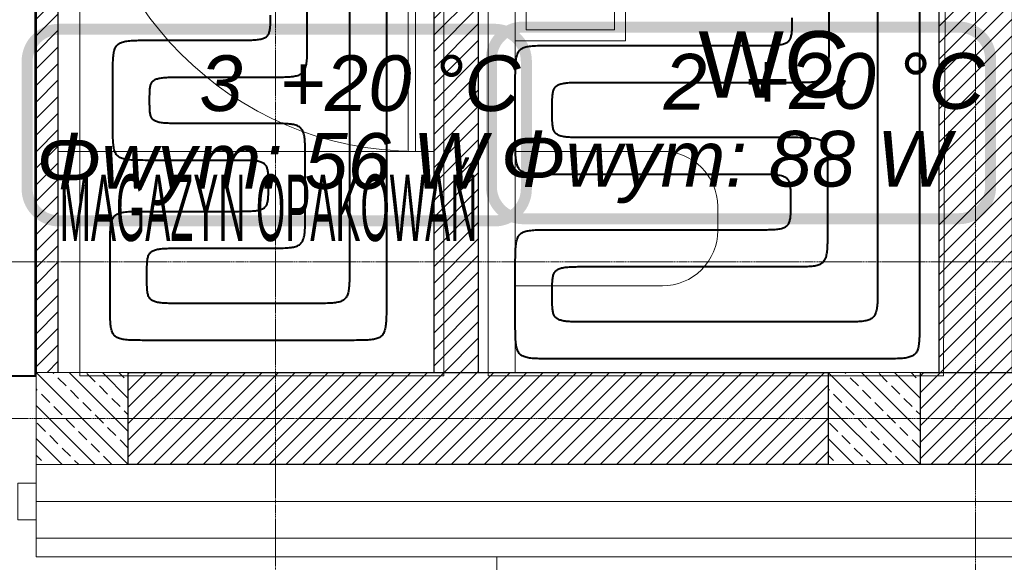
# Model space of a CAD drawing. Header units: millimetres. Extents: x 49908 to 79848, y -11883 to -3092.
# Tile 124 of 222: x 69421 to 69688, y -6638 to -6491. Entities that reach past the tile are written whole.
import ezdxf
from ezdxf.enums import TextEntityAlignment as Align
from ezdxf.lldxf.tags import DXFTag

# ---------------------------------------------------------------- set-up
doc = ezdxf.new("R2010")
doc.units = ezdxf.units.MM
doc.linetypes.add('AUSGEZOGEN', pattern=[0])
doc.linetypes.add('DASHDOT', pattern=[1, 0.5, -0.25, 0, -0.25])
doc.layers.get('0').update_dxf_attribs({"color": 9, "lineweight": 9})
for name, color, linetype, lineweight in [('A stolarka', 9, 'Continuous', 9), ('A wyp ruchome', 9, 'Continuous', 9), ('A_CIENKA', 9, 'Continuous', 9), ('A_HATCH', 9, 'Continuous', 9), ('A_IZOLACJA', 9, 'ZIGZAG', 9), ('A_MUROWANE', 9, 'Continuous', 25), ('A_OSIE', 9, 'DASHDOT', 9), ('\x9dciany', 9, 'Continuous', 9)]:
    doc.layers.add(name, color=color, linetype=linetype, lineweight=lineweight)
for name, color, linetype, true_color in [('IS_Ogrzewanie_płaszczyznowe', 7, 'SOLID', 0xac00e6), ('IS_Przyłącza_o.p._Powrót', 7, 'DASH', 0x438955), ('IS_Przyłącza_o.p._Zasilanie', 7, 'SOLID', 0xff9124)]:
    doc.layers.add(name, color=color, linetype=linetype, true_color=true_color)
doc.layers.add('IS_Text_Konstrukcji', color=7, linetype='Continuous')
doc.styles.add('Arial CE', font='arial.ttf')
tags = doc.linetypes.add('DASH', pattern=[15, 10, -5]).pattern_tags.tags
tags[6:7] = [DXFTag(74, 4), DXFTag(75, 0), DXFTag(340, '0'), DXFTag(46, 0.0), DXFTag(50, 0.0), DXFTag(44, 0.0), DXFTag(45, 0.0)]
tags[4:5] = [DXFTag(74, 4), DXFTag(75, 0), DXFTag(340, '0'), DXFTag(46, 0.0), DXFTag(50, 0.0), DXFTag(44, 0.0), DXFTag(45, 0.0)]
tags = doc.linetypes.add('SOLID', pattern=[10, 10, 0]).pattern_tags.tags
tags[6:7] = [DXFTag(74, 4), DXFTag(75, 0), DXFTag(340, '0'), DXFTag(46, 0.0), DXFTag(50, 0.0), DXFTag(44, 0.0), DXFTag(45, 0.0)]
tags[4:5] = [DXFTag(74, 4), DXFTag(75, 0), DXFTag(340, '0'), DXFTag(46, 0.0), DXFTag(50, 0.0), DXFTag(44, 0.0), DXFTag(45, 0.0)]
doc.linetypes.add('ZIGZAG', pattern='A,0.00254,-5.08,[131,ltypeshp.shx,S=5.08,R=0,X=-5.08,Y=0],-10.16,[131,ltypeshp.shx,S=5.08,R=180,X=5.08,Y=0],-5.08', length=20.32254)
pattern_1 = [(45, (16000, 0), (-2.24506403, 2.24506403), [])]
pattern_2 = [(45, (16000, -1e-11), (-2.24506403, 2.24506403), [])]

msp = doc.modelspace()

# ---------------------------------------------------------------- hatches: boundary and pattern name
at = {"lineweight": 5, "ltscale": 0.25}
h = msp.add_hatch(dxfattribs=at)
h.set_pattern_fill('ANSI33', color=256, angle=90, style=0)
h.set_pattern_definition([(135, (69450.4694, -6611.6265), (-4.4901, -4.4901), []), (135, (69450.4694, -6607.1363), (-4.4901, -4.4901), [3.175, -1.5875])])
h.paths.add_polyline_path([(69425.47, -6611.63), (69450.47, -6611.63), (69450.47, -6586.63), (69425.47, -6586.63)])
h = msp.add_hatch(dxfattribs=at)
h.set_pattern_fill('ANSI33', color=256, angle=90, style=0)
h.set_pattern_definition([(135, (69665.4694, -6611.6265), (-4.4901, -4.4901), []), (135, (69665.4694, -6607.1363), (-4.4901, -4.4901), [3.175, -1.5875])])
h.paths.add_polyline_path([(69640.47, -6611.63), (69665.47, -6611.63), (69665.47, -6586.63), (69640.47, -6586.63)])
at = {"layer": 'A_HATCH', "transparency": 33554687}
h = msp.add_hatch(dxfattribs=at)
h.set_pattern_fill('ANSI31', color=256, angle=360)
h.set_pattern_definition(pattern_1)
h.paths.add_polyline_path([(69465.47, -5846.63), (69450.47, -5846.63), (69450.47, -6126.63), (69300.47, -6126.63), (69300.47, -6138.63), (69490.47, -6138.63), (69490.47, -6126.63), (69465.47, -6126.63)])
h.paths.add_polyline_path([(69490.47, -6314.63), (69300.47, -6314.63), (69300.47, -6326.63), (69490.47, -6326.63)])
h.paths.add_polyline_path([(69490.47, -6138.63), (69480.47, -6138.63), (69480.47, -6226.63), (69490.47, -6226.63)])
h.paths.add_polyline_path([(69670.47, -6126.63), (69580.47, -6126.63), (69580.47, -6138.63), (69670.47, -6138.63)])
h.paths.add_polyline_path([(69545.47, -6438.63), (69555.47, -6438.63), (69565.47, -6438.63), (69565.47, -6426.63), (69533.47, -6426.63), (69533.47, -6586.63), (69545.47, -6586.63)])
h.paths.add_polyline_path([(69433.47, -6426.63), (69425.47, -6426.63), (69425.47, -6586.63), (69431.47, -6586.63), (69431.47, -6438.63), (69433.47, -6438.63)])
h.paths.add_polyline_path([(70000.47, -6426.63), (69785.47, -6426.63), (69785.47, -6438.63), (70000.47, -6438.63)])
h.paths.add_polyline_path([(68725.47, -6370.63), (68700.47, -6370.63), (68700.47, -6382.63), (68725.47, -6382.63)])
h.paths.add_polyline_path([(68835.47, -6370.63), (68830.47, -6370.63), (68820.47, -6370.63), (68815.47, -6370.63), (68815.47, -6382.63), (68835.47, -6382.63)])
h.paths.add_polyline_path([(68965.47, -6370.63), (68925.47, -6370.63), (68925.47, -6382.63), (68965.47, -6382.63)])
h.paths.add_polyline_path([(69080.47, -6370.63), (69055.47, -6370.63), (69055.47, -6382.63), (69080.47, -6382.63)])
h.paths.add_polyline_path([(68960.47, -6225.63), (68950.47, -6225.63), (68950.47, -6370.63), (68960.47, -6370.63)])
h.paths.add_polyline_path([(69080.47, -6198.63), (68700.47, -6198.63), (68700.47, -6210.63), (69080.47, -6210.63)])
h.paths.add_polyline_path([(68960.47, -6210.63), (68950.47, -6210.63), (68950.47, -6225.63), (68960.47, -6225.63)])
h.paths.add_polyline_path([(68960.47, -6183.63), (68950.47, -6183.63), (68950.47, -6198.63), (68960.47, -6198.63)])
h.paths.add_polyline_path([(68960.47, -6038.63), (68950.47, -6038.63), (68950.47, -6183.63), (68960.47, -6183.63)])
h.paths.add_polyline_path([(68965.47, -6026.63), (68925.47, -6026.63), (68925.47, -6038.63), (68965.47, -6038.63)])
h.paths.add_polyline_path([(69080.47, -6026.63), (69055.47, -6026.63), (69055.47, -6038.63), (69080.47, -6038.63)])
h.paths.add_polyline_path([(68835.47, -6026.63), (68815.47, -6026.63), (68815.47, -6038.63), (68820.47, -6038.63), (68830.47, -6038.63), (68835.47, -6038.63)])
h.paths.add_polyline_path([(68725.47, -6026.63), (68700.47, -6026.63), (68700.47, -6038.63), (68725.47, -6038.63)])
h.paths.add_polyline_path([(68830.47, -6038.63), (68820.47, -6038.63), (68820.47, -6183.63), (68830.46, -6183.63), (68830.47, -6183.63)])
h.paths.add_polyline_path([(68830.47, -6183.63), (68820.47, -6183.63), (68820.47, -6198.63), (68830.47, -6198.63)])
h.paths.add_polyline_path([(68830.47, -6210.63), (68820.47, -6210.63), (68820.47, -6370.63), (68830.47, -6370.63)])
h = msp.add_hatch(dxfattribs=at)
h.set_pattern_fill('ANSI31', color=256, angle=360)
h.set_pattern_definition(pattern_1)
h.paths.add_polyline_path([(69100.47, -6526.63), (69080.47, -6526.63), (69080.47, -6586.63), (69100.47, -6586.63)])
h.paths.add_polyline_path([(69300.47, -6239.13), (69280.47, -6239.13), (69280.47, -6586.63), (69300.47, -6586.63)])
h.paths.add_polyline_path([(69690.47, -6271.63), (69680.47, -6271.63), (69670.47, -6271.63), (69670.47, -6586.63), (69690.47, -6586.63)])
h = msp.add_hatch(dxfattribs=at)
h.set_pattern_fill('ANSI31', color=256, angle=360)
h.set_pattern_definition(pattern_2)
h.paths.add_polyline_path([(70025.47, -6426.63), (70000.47, -6426.63), (70000.47, -6586.63), (69665.47, -6586.63), (69665.47, -6611.63), (70025.47, -6611.63)])
h = msp.add_hatch(dxfattribs=at)
h.set_pattern_fill('ANSI31', color=256, angle=360)
h.set_pattern_definition(pattern_2)
h.paths.add_polyline_path([(69640.47, -6611.63), (69640.47, -6586.63), (69450.47, -6586.63), (69450.47, -6611.63)])

# ---------------------------------------------------------------- linework, layer by layer
msp.add_line((69550.47, -6786.63), (69550.47, -6636.63))
for points in [[(69425.47, -6611.63), (69450.47, -6611.63), (69450.47, -6586.63), (69425.47, -6586.63)], [(69640.47, -6611.63), (69665.47, -6611.63), (69665.47, -6586.63), (69640.47, -6586.63)]]:
    msp.add_lwpolyline(points, close=True)
at = {"ltscale": 0.5}
msp.add_lwpolyline([(69425.47, -6636.63), (69425.47, -6611.63)], dxfattribs=at)
at = {"layer": 'A stolarka', "linetype": 'AUSGEZOGEN', "lineweight": 0}
for points in [[(69528.47, -6436.63), (69526.47, -6436.63), (69526.47, -6526.63), (69528.47, -6526.63)], [(69420.47, -6616.63), (69425.47, -6616.63), (69425.47, -6626.63), (69420.47, -6626.63)]]:
    msp.add_lwpolyline(points, close=True, dxfattribs=at)
msp.add_arc((69528.47, -6436.63), 90, 180, 270, dxfattribs=at)
at = {"layer": 'A wyp ruchome'}
msp.add_line((69431.47, -6526.63), (69533.47, -6526.63), dxfattribs=at)
msp.add_lwpolyline([(69545.47, -6586.63), (69555.47, -6586.63), (69555.47, -6438.63), (69545.47, -6438.63)], dxfattribs=at)
for points in [[(69585.47, -6496.63), (69585.47, -6456.63), (69555.47, -6456.63), (69555.47, -6496.63)], [(69582.47, -6493.63), (69582.47, -6459.63), (69558.47, -6459.63), (69558.47, -6493.63)]]:
    msp.add_lwpolyline(points, close=True, dxfattribs=at)
msp.add_lwpolyline([(69555.47, -6563.13), (69595.47, -6563.13, 0.414214), (69610.47, -6548.13), (69610.47, -6541.63, 0.414205), (69595.47, -6526.63), (69555.47, -6526.63), (69555.47, -6563.13)], format="xyb", dxfattribs=at)
at = {"layer": 'A_CIENKA'}
for points in [[(70025.47, -6426.63), (70025.47, -6611.63), (69425.47, -6611.63)], [(70045.47, -6426.63), (70045.47, -6631.63), (69425.47, -6631.63)]]:
    msp.add_lwpolyline(points, dxfattribs=at)
at = {"layer": 'A_IZOLACJA', "ltscale": 0.015}
msp.add_lwpolyline([(70035.47, -6426.63), (70035.47, -6621.63), (69425.47, -6621.63)], dxfattribs=at)
at = {"layer": 'A_MUROWANE', "ltscale": 0.5}
msp.add_lwpolyline([(69690.47, -6271.63), (69670.47, -6271.63), (69670.47, -6586.63), (69690.47, -6586.63)], close=True, dxfattribs=at)
at = {"layer": 'A_MUROWANE'}
for points in [[(69431.47, -6586.63), (69431.47, -6438.63), (69433.47, -6438.63), (69433.47, -6426.63), (69425.47, -6426.63), (69425.47, -6586.63)], [(69533.47, -6586.63), (69533.47, -6426.63), (69565.47, -6426.63), (69565.47, -6438.63), (69545.47, -6438.63), (69545.47, -6586.63)]]:
    msp.add_lwpolyline(points, dxfattribs=at)
at = {"layer": 'A_MUROWANE', "ltscale": 0.5}
msp.add_lwpolyline([(70000.47, -6426.63), (70025.47, -6426.63), (70025.47, -6611.63), (69665.47, -6611.63), (69665.47, -6586.63), (70000.47, -6586.63), (70000.47, -6426.63)], dxfattribs=at)
at = {"layer": 'A_MUROWANE'}
msp.add_lwpolyline([(69640.47, -6611.63), (69450.47, -6611.63), (69450.47, -6586.63), (69640.47, -6586.63)], close=True, dxfattribs=at)
at = {"layer": 'A_OSIE', "ltscale": 0.3, "transparency": 33554559}
for p, q in [((69680.47, -3898.75), (69680.47, -7144.42)), ((69490.47, -3902.99), (69490.47, -7140.05)), ((70341.81, -6556.63), (67440.85, -6556.63)), ((67440.85, -6599.13), (70342.17, -6599.13))]:
    msp.add_line(p, q, dxfattribs=at)
at = {"layer": 'IS_Ogrzewanie_płaszczyznowe', "lineweight": 40}
for p, q in [((69425.33, -6587.52), (69425.33, -6428.31)), ((69302.42, -6587.52), (69425.33, -6587.52))]:
    msp.add_line(p, q, dxfattribs=at)
at = {"layer": 'IS_Ogrzewanie_płaszczyznowe', "linetype": 'DASH', "lineweight": 9}
for p, q in [((69437.33, -6440.31), (69437.33, -6587.52)), ((69536.11, -6587.52), (69536.11, -6440.31)), ((69548.11, -6440.31), (69548.11, -6587.52)), ((69671.78, -6587.52), (69672.4, -6440.31)), ((69437.33, -6587.52), (69536.11, -6587.52)), ((69548.11, -6587.52), (69671.78, -6587.52))]:
    msp.add_line(p, q, dxfattribs=at)
at = {"layer": 'IS_Przyłącza_o.p._Powrót', "lineweight": 40}
for points, knots in [([(69653.87, -6234.38), (69653.87, -6236.93), (69653.87, -6246.48), (69653.87, -6266.47), (69653.87, -6296.83), (69653.87, -6334.59), (69653.87, -6376.8), (69653.87, -6420.49), (69653.87, -6462.7), (69653.87, -6500.46), (69653.87, -6530.82), (69653.87, -6550.81), (69653.87, -6560.36), (69653.87, -6562.91)], [0, 0, 0, 0, 0.076516, 0.286317, 0.599785, 0.9873, 1.419243, 1.865997, 2.29794, 2.685455, 2.998923, 3.208724, 3.28524, 3.28524, 3.28524, 3.28524]), ([(69510.52, -6413.76), (69510.52, -6414.88), (69510.52, -6419.07), (69510.52, -6427.84), (69510.52, -6441.16), (69510.52, -6457.73), (69510.52, -6476.25), (69510.52, -6495.42), (69510.52, -6513.94), (69510.52, -6530.51), (69510.52, -6543.83), (69510.52, -6552.6), (69510.52, -6556.79), (69510.52, -6557.91)], [0, 0, 0, 0, 0.033572, 0.125625, 0.263163, 0.43319, 0.622711, 0.818729, 1.00825, 1.178277, 1.315815, 1.407868, 1.44144, 1.44144, 1.44144, 1.44144]), ([(69499.06, -6496.49), (69499.06, -6496.39), (69499.06, -6495.99), (69499.06, -6495.16), (69499.06, -6493.91), (69499.06, -6492.35), (69499.06, -6490.6), (69499.06, -6488.8), (69499.06, -6487.05), (69499.06, -6485.49), (69499.06, -6484.23), (69499.06, -6483.41), (69499.06, -6483.01), (69499.06, -6482.91)], [0, 0, 0, 0, 0.0031638, 0.0118388, 0.0248002, 0.0408234, 0.0586837, 0.0771563, 0.0950166, 0.1110398, 0.1240012, 0.1326762, 0.13584, 0.13584, 0.13584, 0.13584]), ([(69640.69, -6497.91), (69640.69, -6497.79), (69640.69, -6497.35), (69640.69, -6496.44), (69640.69, -6495.06), (69640.69, -6493.33), (69640.69, -6491.4), (69640.69, -6489.41), (69640.69, -6487.48), (69640.69, -6485.76), (69640.69, -6484.37), (69640.69, -6483.46), (69640.69, -6483.02), (69640.69, -6482.91)], [0, 0, 0, 0, 0.0034936, 0.0130729, 0.0273854, 0.0450789, 0.0648009, 0.0851991, 0.1049211, 0.1226146, 0.1369271, 0.1465064, 0.15, 0.15, 0.15, 0.15]), ([(69489.06, -6506.49), (69489.89, -6506.49), (69491.4, -6506.49), (69493.45, -6506.45), (69495.11, -6506.33), (69496.42, -6506.08), (69497.45, -6505.62), (69498.2, -6504.88), (69498.65, -6503.85), (69498.91, -6502.54), (69499.03, -6500.88), (69499.07, -6498.83), (69499.06, -6497.32), (69499.06, -6496.49)], [0, 0, 0, 0, 0.0248686, 0.0452361, 0.061602, 0.0745999, 0.0851852, 0.0948541, 0.1054394, 0.1184374, 0.1348033, 0.1551707, 0.1800393, 0.1800393, 0.1800393, 0.1800393]), ([(69630.69, -6507.91), (69631.52, -6507.91), (69633.02, -6507.91), (69635.08, -6507.87), (69636.73, -6507.75), (69638.04, -6507.49), (69639.07, -6507.04), (69639.82, -6506.29), (69640.27, -6505.26), (69640.53, -6503.95), (69640.65, -6502.3), (69640.69, -6500.24), (69640.69, -6498.74), (69640.69, -6497.91)], [0, 0, 0, 0, 0.0248686, 0.0452361, 0.061602, 0.0745999, 0.0851852, 0.0948541, 0.1054394, 0.1184374, 0.1348033, 0.1551707, 0.1800393, 0.1800393, 0.1800393, 0.1800393]), ([(69456.27, -6512.78), (69456.27, -6512.26), (69456.27, -6511.31), (69456.31, -6510.02), (69456.43, -6508.97), (69456.69, -6508.12), (69457.19, -6507.46), (69457.94, -6507.02), (69458.93, -6506.75), (69460.23, -6506.59), (69461.88, -6506.51), (69463.93, -6506.49), (69465.44, -6506.49), (69466.27, -6506.49)], [0, 0, 0, 0, 0.0156375, 0.0284511, 0.0388016, 0.0472558, 0.0548057, 0.062882, 0.0728494, 0.0856664, 0.1019946, 0.1223579, 0.1472265, 0.1472265, 0.1472265, 0.1472265]), ([(69466.27, -6506.49), (69466.45, -6506.49), (69467.11, -6506.49), (69468.5, -6506.49), (69470.6, -6506.49), (69473.22, -6506.49), (69476.15, -6506.49), (69479.18, -6506.49), (69482.11, -6506.49), (69484.73, -6506.49), (69486.84, -6506.49), (69488.23, -6506.49), (69488.89, -6506.49), (69489.06, -6506.49)], [0, 0, 0, 0, 0.0053094, 0.0198673, 0.0416185, 0.0685079, 0.0984801, 0.1294799, 0.1594521, 0.1863415, 0.2080927, 0.2226506, 0.22796, 0.22796, 0.22796, 0.22796]), ([(69565.52, -6515.41), (69565.52, -6514.79), (69565.52, -6513.65), (69565.56, -6512.11), (69565.68, -6510.87), (69565.94, -6509.87), (69566.42, -6509.08), (69567.17, -6508.54), (69568.18, -6508.21), (69569.48, -6508.03), (69571.14, -6507.93), (69573.19, -6507.91), (69574.7, -6507.91), (69575.52, -6507.91)], [0, 0, 0, 0, 0.0186515, 0.0339311, 0.0462418, 0.0561621, 0.0646601, 0.0732063, 0.0833483, 0.0962155, 0.1125542, 0.1329186, 0.1577872, 0.1577872, 0.1577872, 0.1577872]), ([(69575.52, -6507.91), (69575.95, -6507.91), (69577.56, -6507.91), (69580.91, -6507.91), (69586.01, -6507.91), (69592.35, -6507.91), (69599.44, -6507.91), (69606.77, -6507.91), (69613.86, -6507.91), (69620.2, -6507.91), (69625.3, -6507.91), (69628.66, -6507.91), (69630.26, -6507.91), (69630.69, -6507.91)], [0, 0, 0, 0, 0.0128476, 0.0480751, 0.100709, 0.1657761, 0.2383032, 0.3133168, 0.3858439, 0.450911, 0.5035449, 0.5387724, 0.55162, 0.55162, 0.55162, 0.55162]), ([(69466.27, -6519.07), (69465.44, -6519.07), (69463.93, -6519.07), (69461.88, -6519.04), (69460.23, -6518.97), (69458.93, -6518.81), (69457.94, -6518.54), (69457.19, -6518.1), (69456.69, -6517.44), (69456.43, -6516.59), (69456.31, -6515.54), (69456.27, -6514.25), (69456.27, -6513.3), (69456.27, -6512.78)], [0, 0, 0, 0, 0.0248686, 0.0452319, 0.0615601, 0.0743771, 0.0843445, 0.0924207, 0.0999707, 0.1084248, 0.1187754, 0.1315889, 0.1472265, 0.1472265, 0.1472265, 0.1472265]), ([(69575.52, -6522.91), (69574.7, -6522.91), (69573.19, -6522.91), (69571.14, -6522.88), (69569.48, -6522.79), (69568.18, -6522.6), (69567.17, -6522.27), (69566.42, -6521.73), (69565.94, -6520.95), (69565.68, -6519.95), (69565.56, -6518.7), (69565.52, -6517.16), (69565.52, -6516.03), (69565.52, -6515.41)], [0, 0, 0, 0, 0.0248686, 0.045233, 0.0615717, 0.0744389, 0.0845809, 0.0931271, 0.1016251, 0.1115455, 0.1238561, 0.1391357, 0.1577872, 0.1577872, 0.1577872, 0.1577872]), ([(69488.52, -6519.07), (69488.35, -6519.07), (69487.7, -6519.07), (69486.35, -6519.07), (69484.29, -6519.07), (69481.73, -6519.07), (69478.87, -6519.07), (69475.91, -6519.07), (69473.06, -6519.07), (69470.5, -6519.07), (69468.44, -6519.07), (69467.09, -6519.07), (69466.44, -6519.07), (69466.27, -6519.07)], [0, 0, 0, 0, 0.0051822, 0.0193914, 0.0406217, 0.066867, 0.0961213, 0.1263787, 0.155633, 0.1818783, 0.2031086, 0.2173178, 0.2225, 0.2225, 0.2225, 0.2225]), ([(69498.52, -6529.07), (69498.52, -6528.24), (69498.52, -6526.73), (69498.48, -6524.68), (69498.36, -6523.02), (69498.11, -6521.71), (69497.65, -6520.68), (69496.91, -6519.94), (69495.88, -6519.48), (69494.56, -6519.23), (69492.91, -6519.1), (69490.86, -6519.07), (69489.35, -6519.07), (69488.52, -6519.07)], [0, 0, 0, 0, 0.0248686, 0.0452361, 0.061602, 0.0745999, 0.0851852, 0.0948541, 0.1054394, 0.1184374, 0.1348033, 0.1551707, 0.1800393, 0.1800393, 0.1800393, 0.1800393]), ([(69630.33, -6522.91), (69629.91, -6522.91), (69628.32, -6522.91), (69624.98, -6522.91), (69619.91, -6522.91), (69613.61, -6522.91), (69606.57, -6522.91), (69599.28, -6522.91), (69592.24, -6522.91), (69585.94, -6522.91), (69580.88, -6522.91), (69577.54, -6522.91), (69575.95, -6522.91), (69575.52, -6522.91)], [0, 0, 0, 0, 0.0127652, 0.0477666, 0.1000627, 0.1647122, 0.2367739, 0.3113061, 0.3833678, 0.4480173, 0.5003134, 0.5353148, 0.54808, 0.54808, 0.54808, 0.54808]), ([(69640.33, -6532.91), (69640.33, -6532.08), (69640.33, -6530.57), (69640.3, -6528.52), (69640.17, -6526.86), (69639.92, -6525.55), (69639.46, -6524.52), (69638.72, -6523.78), (69637.69, -6523.32), (69636.38, -6523.07), (69634.72, -6522.94), (69632.67, -6522.91), (69631.16, -6522.91), (69630.33, -6522.91)], [0, 0, 0, 0, 0.0248686, 0.0452361, 0.061602, 0.0745999, 0.0851852, 0.0948541, 0.1054394, 0.1184374, 0.1348033, 0.1551707, 0.1800393, 0.1800393, 0.1800393, 0.1800393]), ([(69498.52, -6542.91), (69498.52, -6542.8), (69498.52, -6542.4), (69498.52, -6541.55), (69498.52, -6540.28), (69498.52, -6538.69), (69498.52, -6536.91), (69498.52, -6535.07), (69498.52, -6533.29), (69498.52, -6531.7), (69498.52, -6530.42), (69498.52, -6529.58), (69498.52, -6529.17), (69498.52, -6529.07)], [0, 0, 0, 0, 0.0032234, 0.0120619, 0.0252676, 0.0415928, 0.0597896, 0.0786104, 0.0968072, 0.1131324, 0.1263381, 0.1351766, 0.1384, 0.1384, 0.1384, 0.1384]), ([(69640.33, -6547.91), (69640.33, -6547.79), (69640.33, -6547.35), (69640.33, -6546.44), (69640.33, -6545.06), (69640.33, -6543.33), (69640.33, -6541.4), (69640.33, -6539.41), (69640.33, -6537.48), (69640.33, -6535.76), (69640.33, -6534.37), (69640.33, -6533.46), (69640.33, -6533.02), (69640.33, -6532.91)], [0, 0, 0, 0, 0.0034936, 0.0130729, 0.0273854, 0.0450789, 0.0648009, 0.0851991, 0.1049211, 0.1226146, 0.1369271, 0.1465064, 0.15, 0.15, 0.15, 0.15]), ([(69488.52, -6552.91), (69489.35, -6552.91), (69490.86, -6552.91), (69492.91, -6552.87), (69494.56, -6552.75), (69495.88, -6552.49), (69496.91, -6552.04), (69497.65, -6551.29), (69498.11, -6550.26), (69498.36, -6548.95), (69498.48, -6547.3), (69498.52, -6545.24), (69498.52, -6543.74), (69498.52, -6542.91)], [0, 0, 0, 0, 0.0248686, 0.0452361, 0.061602, 0.0745999, 0.0851852, 0.0948541, 0.1054394, 0.1184374, 0.1348033, 0.1551707, 0.1800393, 0.1800393, 0.1800393, 0.1800393]), ([(69630.33, -6557.91), (69631.16, -6557.91), (69632.67, -6557.91), (69634.72, -6557.87), (69636.38, -6557.75), (69637.69, -6557.49), (69638.72, -6557.04), (69639.46, -6556.29), (69639.92, -6555.26), (69640.17, -6553.95), (69640.3, -6552.3), (69640.33, -6550.24), (69640.33, -6548.74), (69640.33, -6547.91)], [0, 0, 0, 0, 0.0248686, 0.0452361, 0.061602, 0.0745999, 0.0851852, 0.0948541, 0.1054394, 0.1184374, 0.1348033, 0.1551707, 0.1800393, 0.1800393, 0.1800393, 0.1800393]), ([(69455.52, -6560.41), (69455.52, -6559.79), (69455.52, -6558.65), (69455.56, -6557.11), (69455.68, -6555.87), (69455.94, -6554.87), (69456.42, -6554.08), (69457.17, -6553.54), (69458.18, -6553.21), (69459.48, -6553.03), (69461.14, -6552.93), (69463.19, -6552.91), (69464.7, -6552.91), (69465.52, -6552.91)], [0, 0, 0, 0, 0.0186515, 0.0339311, 0.0462418, 0.0561621, 0.0646601, 0.0732063, 0.0833483, 0.0962155, 0.1125542, 0.1329186, 0.1577872, 0.1577872, 0.1577872, 0.1577872]), ([(69465.52, -6552.91), (69465.7, -6552.91), (69466.37, -6552.91), (69467.77, -6552.91), (69469.9, -6552.91), (69472.54, -6552.91), (69475.49, -6552.91), (69478.55, -6552.91), (69481.5, -6552.91), (69484.15, -6552.91), (69486.27, -6552.91), (69487.67, -6552.91), (69488.34, -6552.91), (69488.52, -6552.91)], [0, 0, 0, 0, 0.0053555, 0.0200398, 0.04198, 0.0691029, 0.0993355, 0.1306045, 0.1608371, 0.18796, 0.2099002, 0.2245845, 0.22994, 0.22994, 0.22994, 0.22994]), ([(69510.52, -6557.91), (69510.52, -6558.74), (69510.53, -6560.24), (69510.49, -6562.3), (69510.37, -6563.95), (69510.11, -6565.26), (69509.66, -6566.29), (69508.91, -6567.04), (69507.88, -6567.49), (69506.57, -6567.75), (69504.91, -6567.87), (69502.86, -6567.91), (69501.35, -6567.91), (69500.52, -6567.91)], [0, 0, 0, 0, 0.0248686, 0.0452361, 0.061602, 0.0745999, 0.0851852, 0.0948541, 0.1054394, 0.1184374, 0.1348033, 0.1551707, 0.1800393, 0.1800393, 0.1800393, 0.1800393]), ([(69565.52, -6565.41), (69565.52, -6564.79), (69565.52, -6563.65), (69565.56, -6562.11), (69565.68, -6560.87), (69565.94, -6559.87), (69566.42, -6559.08), (69567.17, -6558.54), (69568.18, -6558.21), (69569.48, -6558.03), (69571.14, -6557.93), (69573.19, -6557.91), (69574.7, -6557.91), (69575.52, -6557.91)], [0, 0, 0, 0, 0.0186515, 0.0339311, 0.0462418, 0.0561621, 0.0646601, 0.0732063, 0.0833483, 0.0962155, 0.1125542, 0.1329186, 0.1577872, 0.1577872, 0.1577872, 0.1577872]), ([(69575.52, -6557.91), (69575.95, -6557.91), (69577.54, -6557.91), (69580.88, -6557.91), (69585.94, -6557.91), (69592.24, -6557.91), (69599.28, -6557.91), (69606.57, -6557.91), (69613.61, -6557.91), (69619.91, -6557.91), (69624.98, -6557.91), (69628.32, -6557.91), (69629.91, -6557.91), (69630.33, -6557.91)], [0, 0, 0, 0, 0.0127652, 0.0477666, 0.1000627, 0.1647122, 0.2367739, 0.3113061, 0.3833678, 0.4480173, 0.5003134, 0.5353148, 0.54808, 0.54808, 0.54808, 0.54808]), ([(69465.52, -6567.91), (69464.7, -6567.91), (69463.19, -6567.91), (69461.14, -6567.88), (69459.48, -6567.79), (69458.18, -6567.6), (69457.17, -6567.27), (69456.42, -6566.73), (69455.94, -6565.95), (69455.68, -6564.95), (69455.56, -6563.7), (69455.52, -6562.16), (69455.52, -6561.03), (69455.52, -6560.41)], [0, 0, 0, 0, 0.0248686, 0.045233, 0.0615717, 0.0744389, 0.0845809, 0.0931271, 0.1016251, 0.1115455, 0.1238561, 0.1391357, 0.1577872, 0.1577872, 0.1577872, 0.1577872]), ([(69653.87, -6562.91), (69653.87, -6563.74), (69653.88, -6565.24), (69653.84, -6567.3), (69653.72, -6568.95), (69653.46, -6570.26), (69653.01, -6571.29), (69652.26, -6572.04), (69651.23, -6572.49), (69649.92, -6572.75), (69648.26, -6572.87), (69646.21, -6572.91), (69644.7, -6572.91), (69643.87, -6572.91)], [0, 0, 0, 0, 0.0248686, 0.0452361, 0.061602, 0.0745999, 0.0851852, 0.0948541, 0.1054394, 0.1184374, 0.1348033, 0.1551707, 0.1800393, 0.1800393, 0.1800393, 0.1800393]), ([(69575.52, -6572.91), (69574.7, -6572.91), (69573.19, -6572.91), (69571.14, -6572.88), (69569.48, -6572.79), (69568.18, -6572.6), (69567.17, -6572.27), (69566.42, -6571.73), (69565.94, -6570.95), (69565.68, -6569.95), (69565.56, -6568.7), (69565.52, -6567.16), (69565.52, -6566.03), (69565.52, -6565.41)], [0, 0, 0, 0, 0.0248686, 0.045233, 0.0615717, 0.0744389, 0.0845809, 0.0931271, 0.1016251, 0.1115455, 0.1238561, 0.1391357, 0.1577872, 0.1577872, 0.1577872, 0.1577872]), ([(69500.52, -6567.91), (69500.25, -6567.91), (69499.24, -6567.91), (69497.11, -6567.91), (69493.87, -6567.91), (69489.85, -6567.91), (69485.35, -6567.91), (69480.7, -6567.91), (69476.2, -6567.91), (69472.18, -6567.91), (69468.94, -6567.91), (69466.81, -6567.91), (69465.8, -6567.91), (69465.52, -6567.91)], [0, 0, 0, 0, 0.0081518, 0.0305034, 0.0638993, 0.1051841, 0.1512021, 0.1987979, 0.2448159, 0.2861007, 0.3194966, 0.3418482, 0.35, 0.35, 0.35, 0.35]), ([(69643.87, -6572.91), (69643.34, -6572.91), (69641.36, -6572.91), (69637.2, -6572.91), (69630.88, -6572.91), (69623.03, -6572.91), (69614.24, -6572.91), (69605.16, -6572.91), (69596.37, -6572.91), (69588.52, -6572.91), (69582.2, -6572.91), (69578.04, -6572.91), (69576.06, -6572.91), (69575.52, -6572.91)], [0, 0, 0, 0, 0.0159192, 0.0595687, 0.1247863, 0.2054095, 0.2952761, 0.3882239, 0.4780905, 0.5587137, 0.6239313, 0.6675808, 0.6835, 0.6835, 0.6835, 0.6835])]:
    msp.add_open_spline(points, degree=3, knots=knots, dxfattribs=at)
at = {"layer": 'IS_Przyłącza_o.p._Zasilanie', "lineweight": 40}
for points, knots in [([(69665.22, -6247.97), (69665.22, -6250.49), (69665.22, -6259.93), (69665.22, -6279.71), (69665.22, -6309.73), (69665.22, -6347.09), (69665.22, -6388.83), (69665.22, -6432.04), (69665.22, -6473.79), (69665.22, -6511.14), (69665.22, -6541.17), (69665.22, -6560.94), (69665.22, -6570.38), (69665.22, -6572.91)], [0, 0, 0, 0, 0.075681, 0.283192, 0.593238, 0.976523, 1.403752, 1.845628, 2.272857, 2.656142, 2.966188, 3.173699, 3.24938, 3.24938, 3.24938, 3.24938]), ([(69520.52, -6427.91), (69520.52, -6428.99), (69520.52, -6433.06), (69520.52, -6441.58), (69520.52, -6454.52), (69520.52, -6470.61), (69520.52, -6488.6), (69520.52, -6507.22), (69520.52, -6525.2), (69520.52, -6541.3), (69520.52, -6554.23), (69520.52, -6562.75), (69520.52, -6566.82), (69520.52, -6567.91)], [0, 0, 0, 0, 0.032607, 0.122014, 0.255597, 0.420736, 0.604808, 0.795192, 0.979264, 1.144403, 1.277986, 1.367393, 1.4, 1.4, 1.4, 1.4]), ([(69479.06, -6496.49), (69479.89, -6496.49), (69481.4, -6496.49), (69483.45, -6496.47), (69485.1, -6496.38), (69486.4, -6496.21), (69487.4, -6495.92), (69488.16, -6495.44), (69488.64, -6494.72), (69488.9, -6493.81), (69489.03, -6492.68), (69489.07, -6491.29), (69489.06, -6490.26), (69489.06, -6489.7)], [0, 0, 0, 0, 0.0248686, 0.0452323, 0.0615647, 0.0744015, 0.0844381, 0.092703, 0.1006405, 0.1097014, 0.1208664, 0.1347053, 0.1515962, 0.1515962, 0.1515962, 0.1515962]), ([(69620.69, -6497.91), (69621.52, -6497.91), (69623.02, -6497.91), (69625.08, -6497.88), (69626.73, -6497.79), (69628.03, -6497.6), (69629.04, -6497.27), (69629.79, -6496.73), (69630.27, -6495.95), (69630.53, -6494.95), (69630.65, -6493.7), (69630.69, -6492.16), (69630.69, -6491.03), (69630.69, -6490.41)], [0, 0, 0, 0, 0.0248686, 0.045233, 0.0615717, 0.0744389, 0.0845809, 0.0931271, 0.1016251, 0.1115455, 0.1238561, 0.1391357, 0.1577872, 0.1577872, 0.1577872, 0.1577872]), ([(69446.27, -6506.49), (69446.27, -6505.66), (69446.27, -6504.15), (69446.31, -6502.1), (69446.43, -6500.45), (69446.68, -6499.13), (69447.14, -6498.1), (69447.88, -6497.36), (69448.91, -6496.9), (69450.22, -6496.65), (69451.88, -6496.53), (69453.93, -6496.49), (69455.44, -6496.49), (69456.27, -6496.49)], [0, 0, 0, 0, 0.0248686, 0.0452361, 0.061602, 0.0745999, 0.0851852, 0.0948541, 0.1054394, 0.1184374, 0.1348033, 0.1551707, 0.1800393, 0.1800393, 0.1800393, 0.1800393]), ([(69456.27, -6496.49), (69456.45, -6496.49), (69457.11, -6496.49), (69458.5, -6496.49), (69460.6, -6496.49), (69463.22, -6496.49), (69466.15, -6496.49), (69469.18, -6496.49), (69472.11, -6496.49), (69474.73, -6496.49), (69476.84, -6496.49), (69478.23, -6496.49), (69478.89, -6496.49), (69479.06, -6496.49)], [0, 0, 0, 0, 0.0053094, 0.0198673, 0.0416185, 0.0685079, 0.0984801, 0.1294799, 0.1594521, 0.1863415, 0.2080927, 0.2226506, 0.22796, 0.22796, 0.22796, 0.22796]), ([(69555.52, -6507.91), (69555.52, -6507.08), (69555.52, -6505.57), (69555.56, -6503.52), (69555.68, -6501.86), (69555.94, -6500.55), (69556.39, -6499.52), (69557.14, -6498.78), (69558.17, -6498.32), (69559.48, -6498.07), (69561.13, -6497.94), (69563.19, -6497.91), (69564.7, -6497.91), (69565.52, -6497.91)], [0, 0, 0, 0, 0.0248686, 0.0452361, 0.061602, 0.0745999, 0.0851852, 0.0948541, 0.1054394, 0.1184374, 0.1348033, 0.1551707, 0.1800393, 0.1800393, 0.1800393, 0.1800393]), ([(69565.52, -6497.91), (69565.95, -6497.91), (69567.56, -6497.91), (69570.91, -6497.91), (69576.01, -6497.91), (69582.35, -6497.91), (69589.44, -6497.91), (69596.77, -6497.91), (69603.86, -6497.91), (69610.2, -6497.91), (69615.3, -6497.91), (69618.66, -6497.91), (69620.26, -6497.91), (69620.69, -6497.91)], [0, 0, 0, 0, 0.0128476, 0.0480751, 0.100709, 0.1657761, 0.2383032, 0.3133168, 0.3858439, 0.450911, 0.5035449, 0.5387724, 0.55162, 0.55162, 0.55162, 0.55162]), ([(69446.27, -6519.07), (69446.27, -6518.97), (69446.27, -6518.6), (69446.27, -6517.84), (69446.27, -6516.68), (69446.27, -6515.23), (69446.27, -6513.61), (69446.27, -6511.94), (69446.27, -6510.33), (69446.27, -6508.88), (69446.27, -6507.72), (69446.27, -6506.95), (69446.27, -6506.59), (69446.27, -6506.49)], [0, 0, 0, 0, 0.002929, 0.0109603, 0.0229599, 0.0377941, 0.0543291, 0.0714309, 0.0879659, 0.1028001, 0.1147997, 0.122831, 0.12576, 0.12576, 0.12576, 0.12576]), ([(69555.52, -6522.91), (69555.52, -6522.79), (69555.52, -6522.35), (69555.52, -6521.44), (69555.52, -6520.06), (69555.52, -6518.33), (69555.52, -6516.4), (69555.52, -6514.41), (69555.52, -6512.48), (69555.52, -6510.76), (69555.52, -6509.37), (69555.52, -6508.46), (69555.52, -6508.02), (69555.52, -6507.91)], [0, 0, 0, 0, 0.0034936, 0.0130729, 0.0273854, 0.0450789, 0.0648009, 0.0851991, 0.1049211, 0.1226146, 0.1369271, 0.1465064, 0.15, 0.15, 0.15, 0.15]), ([(69456.27, -6529.07), (69455.44, -6529.07), (69453.93, -6529.07), (69451.88, -6529.03), (69450.22, -6528.91), (69448.91, -6528.65), (69447.88, -6528.2), (69447.14, -6527.45), (69446.68, -6526.42), (69446.43, -6525.11), (69446.31, -6523.46), (69446.27, -6521.4), (69446.27, -6519.9), (69446.27, -6519.07)], [0, 0, 0, 0, 0.0248686, 0.0452361, 0.061602, 0.0745999, 0.0851852, 0.0948541, 0.1054394, 0.1184374, 0.1348033, 0.1551707, 0.1800393, 0.1800393, 0.1800393, 0.1800393]), ([(69565.52, -6532.91), (69564.7, -6532.91), (69563.19, -6532.91), (69561.13, -6532.87), (69559.48, -6532.75), (69558.17, -6532.49), (69557.14, -6532.04), (69556.39, -6531.29), (69555.94, -6530.26), (69555.68, -6528.95), (69555.56, -6527.3), (69555.52, -6525.24), (69555.52, -6523.74), (69555.52, -6522.91)], [0, 0, 0, 0, 0.0248686, 0.0452361, 0.061602, 0.0745999, 0.0851852, 0.0948541, 0.1054394, 0.1184374, 0.1348033, 0.1551707, 0.1800393, 0.1800393, 0.1800393, 0.1800393]), ([(69478.52, -6529.07), (69478.35, -6529.07), (69477.7, -6529.07), (69476.35, -6529.07), (69474.29, -6529.07), (69471.73, -6529.07), (69468.87, -6529.07), (69465.91, -6529.07), (69463.06, -6529.07), (69460.5, -6529.07), (69458.44, -6529.07), (69457.09, -6529.07), (69456.44, -6529.07), (69456.27, -6529.07)], [0, 0, 0, 0, 0.0051822, 0.0193914, 0.0406217, 0.066867, 0.0961213, 0.1263787, 0.155633, 0.1818783, 0.2031086, 0.2173178, 0.2225, 0.2225, 0.2225, 0.2225]), ([(69488.52, -6535.99), (69488.52, -6535.41), (69488.52, -6534.37), (69488.48, -6532.95), (69488.36, -6531.8), (69488.1, -6530.87), (69487.61, -6530.14), (69486.86, -6529.65), (69485.86, -6529.35), (69484.56, -6529.18), (69482.91, -6529.09), (69480.86, -6529.07), (69479.35, -6529.07), (69478.52, -6529.07)], [0, 0, 0, 0, 0.0172092, 0.0313085, 0.0426805, 0.0518963, 0.0599338, 0.0682481, 0.0783031, 0.0911452, 0.1074786, 0.1278425, 0.1527111, 0.1527111, 0.1527111, 0.1527111]), ([(69620.33, -6532.91), (69619.91, -6532.91), (69618.32, -6532.91), (69614.98, -6532.91), (69609.91, -6532.91), (69603.61, -6532.91), (69596.57, -6532.91), (69589.28, -6532.91), (69582.24, -6532.91), (69575.94, -6532.91), (69570.88, -6532.91), (69567.54, -6532.91), (69565.95, -6532.91), (69565.52, -6532.91)], [0, 0, 0, 0, 0.0127652, 0.0477666, 0.1000627, 0.1647122, 0.2367739, 0.3113061, 0.3833678, 0.4480173, 0.5003134, 0.5353148, 0.54808, 0.54808, 0.54808, 0.54808]), ([(69630.33, -6540.41), (69630.33, -6539.79), (69630.33, -6538.65), (69630.3, -6537.11), (69630.17, -6535.87), (69629.91, -6534.87), (69629.43, -6534.08), (69628.68, -6533.54), (69627.67, -6533.21), (69626.37, -6533.03), (69624.72, -6532.93), (69622.67, -6532.91), (69621.16, -6532.91), (69620.33, -6532.91)], [0, 0, 0, 0, 0.0186515, 0.0339311, 0.0462418, 0.0561621, 0.0646601, 0.0732063, 0.0833483, 0.0962155, 0.1125542, 0.1329186, 0.1577872, 0.1577872, 0.1577872, 0.1577872]), ([(69478.52, -6542.91), (69479.35, -6542.91), (69480.86, -6542.91), (69482.91, -6542.88), (69484.56, -6542.8), (69485.86, -6542.62), (69486.86, -6542.32), (69487.61, -6541.83), (69488.1, -6541.11), (69488.36, -6540.18), (69488.48, -6539.03), (69488.52, -6537.6), (69488.52, -6536.56), (69488.52, -6535.99)], [0, 0, 0, 0, 0.0248686, 0.0452325, 0.0615659, 0.074408, 0.084463, 0.0927773, 0.1008148, 0.1100305, 0.1214025, 0.1355019, 0.1527111, 0.1527111, 0.1527111, 0.1527111]), ([(69620.33, -6547.91), (69621.16, -6547.91), (69622.67, -6547.91), (69624.72, -6547.88), (69626.37, -6547.79), (69627.67, -6547.6), (69628.68, -6547.27), (69629.43, -6546.73), (69629.91, -6545.95), (69630.17, -6544.95), (69630.3, -6543.7), (69630.33, -6542.16), (69630.33, -6541.03), (69630.33, -6540.41)], [0, 0, 0, 0, 0.0248686, 0.045233, 0.0615717, 0.0744389, 0.0845809, 0.0931271, 0.1016251, 0.1115455, 0.1238561, 0.1391357, 0.1577872, 0.1577872, 0.1577872, 0.1577872]), ([(69445.52, -6552.91), (69445.52, -6552.08), (69445.52, -6550.57), (69445.56, -6548.52), (69445.68, -6546.86), (69445.94, -6545.55), (69446.39, -6544.52), (69447.14, -6543.78), (69448.17, -6543.32), (69449.48, -6543.07), (69451.13, -6542.94), (69453.19, -6542.91), (69454.7, -6542.91), (69455.52, -6542.91)], [0, 0, 0, 0, 0.0248686, 0.0452361, 0.061602, 0.0745999, 0.0851852, 0.0948541, 0.1054394, 0.1184374, 0.1348033, 0.1551707, 0.1800393, 0.1800393, 0.1800393, 0.1800393]), ([(69455.52, -6542.91), (69455.7, -6542.91), (69456.37, -6542.91), (69457.77, -6542.91), (69459.9, -6542.91), (69462.54, -6542.91), (69465.49, -6542.91), (69468.55, -6542.91), (69471.5, -6542.91), (69474.15, -6542.91), (69476.27, -6542.91), (69477.67, -6542.91), (69478.34, -6542.91), (69478.52, -6542.91)], [0, 0, 0, 0, 0.0053555, 0.0200398, 0.04198, 0.0691029, 0.0993355, 0.1306045, 0.1608371, 0.18796, 0.2099002, 0.2245845, 0.22994, 0.22994, 0.22994, 0.22994]), ([(69555.52, -6557.91), (69555.52, -6557.08), (69555.52, -6555.57), (69555.56, -6553.52), (69555.68, -6551.86), (69555.94, -6550.55), (69556.39, -6549.52), (69557.14, -6548.78), (69558.17, -6548.32), (69559.48, -6548.07), (69561.13, -6547.94), (69563.19, -6547.91), (69564.7, -6547.91), (69565.52, -6547.91)], [0, 0, 0, 0, 0.0248686, 0.0452361, 0.061602, 0.0745999, 0.0851852, 0.0948541, 0.1054394, 0.1184374, 0.1348033, 0.1551707, 0.1800393, 0.1800393, 0.1800393, 0.1800393]), ([(69565.52, -6547.91), (69565.95, -6547.91), (69567.54, -6547.91), (69570.88, -6547.91), (69575.94, -6547.91), (69582.24, -6547.91), (69589.28, -6547.91), (69596.57, -6547.91), (69603.61, -6547.91), (69609.91, -6547.91), (69614.98, -6547.91), (69618.32, -6547.91), (69619.91, -6547.91), (69620.33, -6547.91)], [0, 0, 0, 0, 0.0127652, 0.0477666, 0.1000627, 0.1647122, 0.2367739, 0.3113061, 0.3833678, 0.4480173, 0.5003134, 0.5353148, 0.54808, 0.54808, 0.54808, 0.54808]), ([(69445.52, -6567.91), (69445.52, -6567.79), (69445.52, -6567.35), (69445.52, -6566.44), (69445.52, -6565.06), (69445.52, -6563.33), (69445.52, -6561.4), (69445.52, -6559.41), (69445.52, -6557.48), (69445.52, -6555.76), (69445.52, -6554.37), (69445.52, -6553.46), (69445.52, -6553.02), (69445.52, -6552.91)], [0, 0, 0, 0, 0.0034936, 0.0130729, 0.0273854, 0.0450789, 0.0648009, 0.0851991, 0.1049211, 0.1226146, 0.1369271, 0.1465064, 0.15, 0.15, 0.15, 0.15]), ([(69555.52, -6572.91), (69555.52, -6572.79), (69555.52, -6572.35), (69555.52, -6571.44), (69555.52, -6570.06), (69555.52, -6568.33), (69555.52, -6566.4), (69555.52, -6564.41), (69555.52, -6562.48), (69555.52, -6560.76), (69555.52, -6559.37), (69555.52, -6558.46), (69555.52, -6558.02), (69555.52, -6557.91)], [0, 0, 0, 0, 0.0034936, 0.0130729, 0.0273854, 0.0450789, 0.0648009, 0.0851991, 0.1049211, 0.1226146, 0.1369271, 0.1465064, 0.15, 0.15, 0.15, 0.15]), ([(69455.52, -6577.91), (69454.7, -6577.91), (69453.19, -6577.91), (69451.13, -6577.87), (69449.48, -6577.75), (69448.17, -6577.49), (69447.14, -6577.04), (69446.39, -6576.29), (69445.94, -6575.26), (69445.68, -6573.95), (69445.56, -6572.3), (69445.52, -6570.24), (69445.52, -6568.74), (69445.52, -6567.91)], [0, 0, 0, 0, 0.0248686, 0.0452361, 0.061602, 0.0745999, 0.0851852, 0.0948541, 0.1054394, 0.1184374, 0.1348033, 0.1551707, 0.1800393, 0.1800393, 0.1800393, 0.1800393]), ([(69520.52, -6567.91), (69520.52, -6568.74), (69520.53, -6570.24), (69520.49, -6572.3), (69520.37, -6573.95), (69520.11, -6575.26), (69519.66, -6576.29), (69518.91, -6577.04), (69517.88, -6577.49), (69516.57, -6577.75), (69514.91, -6577.87), (69512.86, -6577.91), (69511.35, -6577.91), (69510.52, -6577.91)], [0, 0, 0, 0, 0.0248686, 0.0452361, 0.061602, 0.0745999, 0.0851852, 0.0948541, 0.1054394, 0.1184374, 0.1348033, 0.1551707, 0.1800393, 0.1800393, 0.1800393, 0.1800393]), ([(69565.52, -6582.91), (69564.7, -6582.91), (69563.19, -6582.91), (69561.13, -6582.87), (69559.48, -6582.75), (69558.17, -6582.49), (69557.14, -6582.04), (69556.39, -6581.29), (69555.94, -6580.26), (69555.68, -6578.95), (69555.56, -6577.3), (69555.52, -6575.24), (69555.52, -6573.74), (69555.52, -6572.91)], [0, 0, 0, 0, 0.0248686, 0.0452361, 0.061602, 0.0745999, 0.0851852, 0.0948541, 0.1054394, 0.1184374, 0.1348033, 0.1551707, 0.1800393, 0.1800393, 0.1800393, 0.1800393]), ([(69665.22, -6572.91), (69665.22, -6573.74), (69665.23, -6575.24), (69665.19, -6577.3), (69665.07, -6578.95), (69664.81, -6580.26), (69664.36, -6581.29), (69663.61, -6582.04), (69662.58, -6582.49), (69661.27, -6582.75), (69659.61, -6582.87), (69657.56, -6582.91), (69656.05, -6582.91), (69655.22, -6582.91)], [0, 0, 0, 0, 0.0248686, 0.0452361, 0.061602, 0.0745999, 0.0851852, 0.0948541, 0.1054394, 0.1184374, 0.1348033, 0.1551707, 0.1800393, 0.1800393, 0.1800393, 0.1800393]), ([(69510.52, -6577.91), (69510.1, -6577.91), (69508.5, -6577.91), (69505.15, -6577.91), (69500.07, -6577.91), (69493.75, -6577.91), (69486.68, -6577.91), (69479.37, -6577.91), (69472.3, -6577.91), (69465.98, -6577.91), (69460.9, -6577.91), (69457.55, -6577.91), (69455.95, -6577.91), (69455.52, -6577.91)], [0, 0, 0, 0, 0.0128099, 0.0479339, 0.1004132, 0.1652893, 0.2376033, 0.3123967, 0.3847107, 0.4495868, 0.5020661, 0.5371901, 0.55, 0.55, 0.55, 0.55]), ([(69655.22, -6582.91), (69654.53, -6582.91), (69651.92, -6582.91), (69646.46, -6582.91), (69638.17, -6582.91), (69627.86, -6582.91), (69616.34, -6582.91), (69604.41, -6582.91), (69592.89, -6582.91), (69582.58, -6582.91), (69574.29, -6582.91), (69568.83, -6582.91), (69566.22, -6582.91), (69565.52, -6582.91)], [0, 0, 0, 0, 0.0208918, 0.0781758, 0.1637648, 0.2695718, 0.3875094, 0.5094906, 0.6274282, 0.7332352, 0.8188242, 0.8761082, 0.897, 0.897, 0.897, 0.897])]:
    msp.add_open_spline(points, degree=3, knots=knots, dxfattribs=at)
at = {"layer": 'IS_Text_Konstrukcji', "linetype": 'SOLID'}
for points in [[(69557.69, -6544.91, 3, 3, 0), (69675.86, -6544.91, 3, 3, 0.414214), (69684.52, -6536.24, 3, 3, 0), (69684.52, -6501.57, 3, 3, 0.414214), (69675.86, -6492.91, 3, 3, 0), (69557.69, -6492.91, 3, 3, 0.414214), (69549.02, -6501.57, 3, 3, 0), (69549.02, -6536.24, 3, 3, 0.414214), (69557.69, -6544.91, 3, 3, 0)], [(69431.69, -6545.51, 3, 3, 0), (69549.86, -6545.51, 3, 3, 0.414214), (69558.52, -6536.84, 3, 3, 0), (69558.52, -6502.17, 3, 3, 0.414214), (69549.86, -6493.51, 3, 3, 0), (69431.69, -6493.51, 3, 3, 0.414214), (69423.02, -6502.17, 3, 3, 0), (69423.02, -6536.84, 3, 3, 0.414214), (69431.69, -6545.51, 3, 3, 0)]]:
    msp.add_lwpolyline(points, format="xyseb", dxfattribs=at)
at = {"layer": '\x9dciany'}
msp.add_line((70050.47, -6636.63), (69425.47, -6636.63), dxfattribs=at)

# ---------------------------------------------------------------- texts
at = {"layer": 'IS_Text_Konstrukcji', "linetype": 'SOLID', "ltscale": 0.01, "char_height": 15.12}
for s, insert, attachment_point in [('\\fArial|b0|i1;3', (69481.52, -6515.91), 9), ('\\fArial|b0|i1;+20 °C', (69491.52, -6515.91), 7), ('\\fArial|b0|i1;2', (69607.52, -6515.31), 9), ('\\fArial|b0|i1;+20 °C', (69617.52, -6515.31), 7), ('\\fArial|b0|i1;Φwym: 88 W', (69612.52, -6521.07), 2), ('\\fArial|b0|i1;Φwym: 56 W', (69486.52, -6521.67), 2)]:
    msp.add_mtext(s, dxfattribs=dict(at, insert=insert, attachment_point=attachment_point))
at = {"layer": '\x9dciany', "style": 'Arial CE', "width": 0.979625}
msp.add_text('WC', height=18, dxfattribs=at).set_placement((69605.2, -6512.02), (69646.24, -6512.02), align=Align.FIT)
at = {"layer": '\x9dciany', "linetype": 'Continuous', "lineweight": 35, "style": 'Arial CE'}
for s, width, p, p2 in [('WC', 0.979625, (69605.2, -6512.02), (69646.24, -6512.02)), ('MAGAZYN OPAKOWAŃ', 0.405827, (69431.84, -6550.93), (69545.24, -6550.93))]:
    msp.add_text(s, height=18, dxfattribs=dict(at, width=width)).set_placement(p, p2, align=Align.FIT)

doc.saveas('drawing.dxf')
